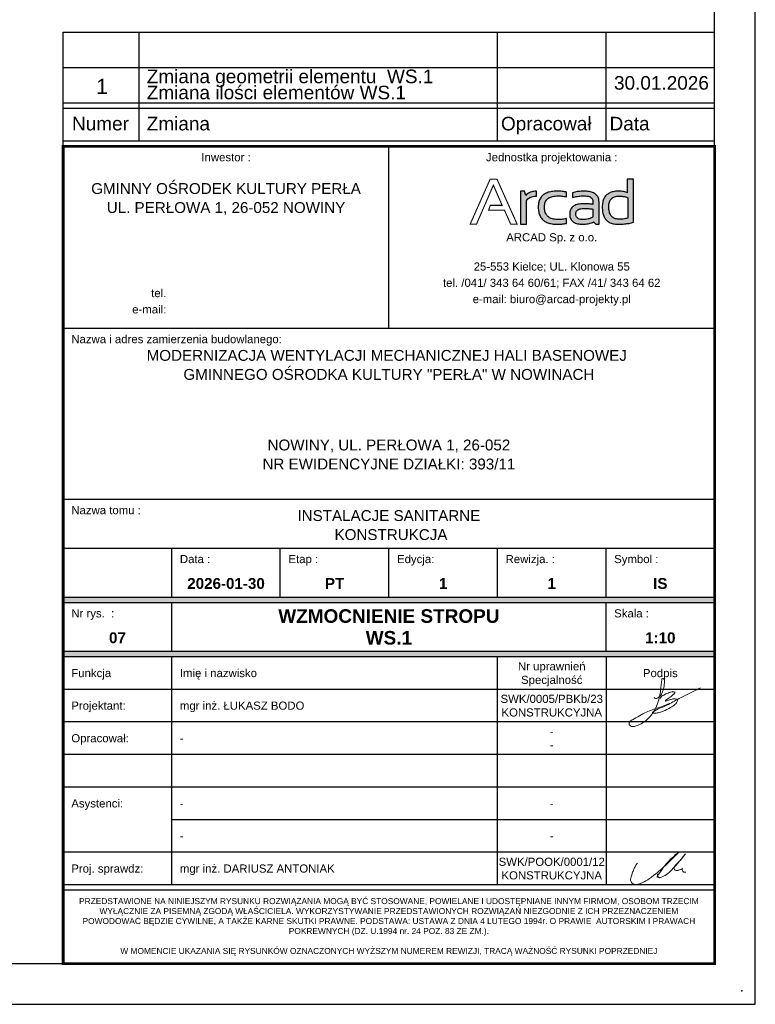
# Model space of a CAD drawing. Header units: centimetres. Extents: x -11084 to 13044, y 2736 to 15778.
# Tile 22 of 23: x 11689 to 13044, y 12810 to 14623. Entities that reach past the tile are written whole.
import ezdxf
from ezdxf.enums import TextEntityAlignment as Align

# ---------------------------------------------------------------- set-up
doc = ezdxf.new("R2010")
doc.units = ezdxf.units.CM
for name, color, linetype in [('7', 5, 'Continuous'), ('A---Drawing.Layouts', 7, 'Continuous'), ('K---rewizja_1', 230, 'Continuous')]:
    doc.layers.add(name, color=color, linetype=linetype)
doc.layers.add('K---podpisy', color=162, linetype='Continuous', lineweight=18)
doc.layers.add('zzz---Drawing.Layouts', color=7, linetype='Continuous', lineweight=25)
doc.styles.add('Arial prosty', font='arial.ttf')
doc.styles.add('Arial prosty BOLD', font='arialbd.ttf')

# ---------------------------------------------------------------- blocks, each defined once
blk = doc.blocks.new('zzz---DL.Arcad Logo')
at = {"transparency": 33554687}
h = blk.add_hatch(color=256, dxfattribs=at)
h.dxf.hatch_style = 1
h.paths.add_polyline_path([(104, 44.3), (104.9, 45.2), (106.5, 46.6), (108.2, 47.9), (109.9, 49), (111.8, 49.9), (113.8, 50.7), (115.9, 51.3), (118, 51.7), (120.3, 52), (122.6, 52), (122.6, 61), (122.2, 61), (119.9, 60.9), (117.7, 60.6), (115.6, 60.2), (113.5, 59.7), (111.5, 59), (109.5, 58.1), (107.6, 57.1), (105.8, 56), (104.1, 54.7), (102.4, 53.2), (100.4, 61), (92.7, 61), (92.7, 0), (104, 0)])
h.paths.add_polyline_path([(136.9, 32.8), (137.1, 34.9), (137.4, 36.9), (137.8, 38.8), (138.4, 40.5), (139.1, 42.1), (140, 43.6), (141, 45), (142.2, 46.3), (143.4, 47.4), (144.9, 48.4), (146.5, 49.3), (148.2, 50.1), (150.1, 50.8), (152.1, 51.3), (154.3, 51.7), (156.6, 52), (159, 52.2), (161.7, 52.3), (164.1, 52.2), (166.3, 52.1), (168.5, 51.9), (170.8, 51.7), (173, 51.4), (175.2, 51), (177.5, 50.5), (177.5, 59.3), (176.1, 59.5), (174, 59.9), (171.8, 60.2), (169.6, 60.5), (167.4, 60.7), (165.1, 60.9), (162.8, 61), (160.4, 61), (159.8, 61), (157.2, 60.9), (154.8, 60.8), (152.4, 60.5), (150.1, 60.2), (147.9, 59.8), (145.9, 59.3), (143.9, 58.8), (142, 58.1), (140.3, 57.4), (138.6, 56.5), (137, 55.6), (135.5, 54.6), (134.2, 53.5), (132.9, 52.4), (131.8, 51.1), (130.7, 49.8), (129.7, 48.3), (128.9, 46.8), (128.1, 45.2), (127.4, 43.5), (126.9, 41.8), (126.4, 39.9), (126.1, 38), (125.8, 36), (125.7, 33.9), (125.6, 31.7), (125.6, 31.2), (125.7, 29), (125.9, 26.8), (126.1, 24.7), (126.5, 22.7), (126.9, 20.7), (127.4, 18.9), (128.1, 17.1), (128.8, 15.5), (129.6, 13.9), (130.5, 12.4), (131.5, 11), (132.6, 9.6), (133.8, 8.4), (135.1, 7.2), (136.5, 6.2), (137.9, 5.2), (139.5, 4.3), (141.2, 3.5), (142.9, 2.7), (144.8, 2.1), (146.7, 1.5), (148.8, 1.1), (150.9, 0.7), (153.1, 0.4), (155.5, 0.2), (157.9, 0), (160.4, 0), (161.9, 0), (164.3, 0.1), (166.6, 0.2), (168.8, 0.4), (171, 0.6), (173.2, 0.9), (175.4, 1.3), (177.5, 1.7), (177.5, 10.4), (177.2, 10.4), (175, 9.9), (172.8, 9.6), (170.6, 9.3), (168.3, 9), (166.1, 8.8), (163.8, 8.7), (161.6, 8.7), (160.4, 8.7), (158, 8.8), (155.7, 9.1), (153.6, 9.5), (151.5, 9.9), (149.6, 10.5), (147.9, 11.3), (146.3, 12.1), (144.8, 13.1), (143.4, 14.2), (142.2, 15.3), (141.1, 16.7), (140.1, 18.1), (139.3, 19.7), (138.5, 21.4), (137.9, 23.2), (137.5, 25.1), (137.2, 27.2), (137, 29.4), (136.9, 31.7)])
h.paths.add_polyline_path([(237.5, 41.5), (237.4, 42.8), (237.3, 44.6), (236.9, 46.4), (236.5, 48.1), (235.9, 49.6), (235.1, 51.1), (234.2, 52.5), (233.1, 53.7), (231.9, 54.9), (230.6, 55.9), (229.1, 56.9), (227.4, 57.8), (225.6, 58.5), (223.7, 59.2), (221.6, 59.7), (219.4, 60.2), (217, 60.5), (214.4, 60.8), (211.8, 60.9), (208.9, 61), (208.6, 61), (206.5, 60.9), (204.3, 60.8), (202.1, 60.6), (199.9, 60.4), (197.7, 60.1), (195.4, 59.7), (193.2, 59.2), (190.9, 58.7), (188.7, 58.1), (188.7, 49.4), (189, 49.4), (191.2, 50), (193.5, 50.6), (195.7, 51), (198, 51.4), (200.2, 51.7), (202.4, 52), (204.6, 52.1), (206.8, 52.2), (208.9, 52.3), (209.4, 52.3), (212.3, 52.2), (214.9, 51.9), (217.3, 51.5), (219.4, 50.9), (221.2, 50.2), (222.7, 49.2), (224, 48.2), (224.9, 47), (225.6, 45.6), (226.1, 44), (226.2, 42.3), (226.2, 36.6), (225.3, 36.7), (223.3, 37), (221.3, 37.2), (219.1, 37.4), (216.8, 37.6), (214.4, 37.7), (212, 37.7), (209.5, 37.7), (208.6, 37.7), (205.9, 37.6), (203.4, 37.4), (200.9, 37.1), (198.7, 36.7), (196.6, 36.2), (194.7, 35.5), (192.9, 34.8), (191.2, 33.9), (189.8, 32.9), (188.4, 31.8), (187.3, 30.6), (186.3, 29.3), (185.4, 27.8), (184.7, 26.3), (184.2, 24.6), (183.8, 22.9), (183.6, 21), (183.5, 19), (183.5, 17.7), (183.7, 15.7), (184, 13.8), (184.5, 12), (185.1, 10.3), (185.9, 8.8), (186.9, 7.4), (188, 6.1), (189.2, 4.9), (190.7, 3.9), (192.2, 3), (194, 2.2), (195.9, 1.5), (197.9, 1), (200.1, 0.5), (202.4, 0.2), (204.9, 0.1), (207.6, 0), (207.8, 0), (210.3, 0.1), (212.7, 0.2), (214.9, 0.5), (217.2, 0.9), (219.3, 1.4), (221.4, 1.9), (223.4, 2.6), (225.4, 3.4), (227.2, 4.3), (231.7, 0), (237.5, 0)])
h.paths.add_polyline_path([(198.5, 26.6), (200.1, 27.5), (202, 28.2), (204.2, 28.7), (206.7, 28.9), (209.5, 29), (210.6, 29), (213.2, 29), (215.7, 28.9), (218, 28.8), (220.2, 28.6), (222.3, 28.4), (224.3, 28.2), (226.2, 27.9), (226.2, 13.5), (224.9, 12.6), (223.1, 11.7), (221.3, 10.9), (219.3, 10.2), (217.2, 9.7), (215, 9.3), (212.7, 9), (210.2, 8.8), (207.6, 8.7), (206.2, 8.7), (203.8, 9), (201.7, 9.4), (199.9, 10.1), (198.3, 11.1), (197, 12.2), (196.1, 13.6), (195.3, 15.2), (194.9, 17.1), (194.8, 19.2), (194.9, 21.1), (195.4, 22.8), (196.1, 24.2), (197.2, 25.5)], flags=16)
h.paths.add_polyline_path([(300.8, 83.1), (289.5, 83.1), (289.5, 58.1), (289.2, 58.2), (287.1, 59), (285, 59.6), (282.8, 60.1), (280.6, 60.5), (278.4, 60.8), (276.1, 60.9), (273.8, 61), (272.8, 61), (270.4, 60.9), (268.1, 60.7), (265.9, 60.4), (263.8, 60), (261.9, 59.5), (260, 59), (258.2, 58.3), (256.5, 57.5), (254.9, 56.6), (253.5, 55.7), (252.1, 54.6), (250.8, 53.4), (249.6, 52.1), (248.5, 50.8), (247.6, 49.3), (246.7, 47.8), (246, 46.1), (245.3, 44.3), (244.7, 42.5), (244.3, 40.5), (243.9, 38.5), (243.7, 36.3), (243.5, 34.1), (243.5, 31.7), (243.5, 29.8), (243.6, 27.4), (243.8, 25), (244.1, 22.8), (244.5, 20.7), (245, 18.7), (245.6, 16.8), (246.3, 15), (247, 13.2), (247.9, 11.6), (248.9, 10.1), (249.9, 8.7), (251.1, 7.4), (252.3, 6.3), (253.6, 5.2), (255.1, 4.2), (256.6, 3.3), (258.2, 2.5), (259.9, 1.8), (261.7, 1.3), (263.6, 0.8), (265.6, 0.5), (267.6, 0.2), (269.8, 0), (272.1, 0), (274.5, 0), (277.1, 0.1), (279.6, 0.2), (282, 0.3), (284.3, 0.5), (286.6, 0.8), (288.8, 1.1), (291, 1.4), (293.1, 1.7), (295.1, 2.1), (297.1, 2.6), (299, 3.1), (300.8, 3.7)])
h.paths.add_polyline_path([(255.8, 36.9), (256.1, 38.9), (256.7, 40.9), (257.4, 42.6), (258.2, 44.3), (259.2, 45.7), (260.3, 47), (261.6, 48.2), (263, 49.2), (264.6, 50), (266.3, 50.7), (268.2, 51.3), (270.3, 51.7), (272.5, 51.9), (274.8, 52), (275.3, 52), (277.7, 51.9), (280, 51.7), (282.2, 51.3), (284.4, 50.9), (286.5, 50.3), (288.5, 49.6), (290.4, 48.8), (290.4, 11.5), (288.3, 10.9), (286.3, 10.3), (284.2, 9.9), (281.9, 9.6), (279.7, 9.4), (277.3, 9.2), (274.8, 9.2), (273.8, 9.2), (271.7, 9.4), (269.7, 9.7), (267.9, 10.1), (266.2, 10.7), (264.6, 11.5), (263.2, 12.4), (261.8, 13.5), (260.6, 14.7), (259.5, 16), (258.6, 17.5), (257.8, 19.2), (257.1, 21), (256.5, 23), (256.1, 25.1), (255.7, 27.4), (255.5, 29.8), (255.5, 32.4), (255.5, 34.6)], flags=16)
at = {"const_width": 2}
blk.add_lwpolyline([(49.5, 83.1), (37, 83.1), (0, 0), (11.7, 0), (42.9, 71.9), (59, 34.8), (37.2, 34.8), (34.1, 26.1), (63.3, 26.1), (74.8, 0), (86.7, 0)], close=True, dxfattribs=at)
for points in [[(300.8, 83.1), (289.5, 83.1), (289.5, 58.1), (289.2, 58.2), (287.1, 59), (285, 59.6), (282.8, 60.1), (280.6, 60.5), (278.4, 60.8), (276.1, 60.9), (273.8, 61), (272.8, 61), (270.4, 60.9), (268.1, 60.7), (265.9, 60.4), (263.8, 60), (261.9, 59.5), (260, 59), (258.2, 58.3), (256.5, 57.5), (254.9, 56.6), (253.5, 55.7), (252.1, 54.6), (250.8, 53.4), (249.6, 52.1), (248.5, 50.8), (247.6, 49.3), (246.7, 47.8), (246, 46.1), (245.3, 44.3), (244.7, 42.5), (244.3, 40.5), (243.9, 38.5), (243.7, 36.3), (243.5, 34.1), (243.5, 31.7), (243.5, 29.8), (243.6, 27.4), (243.8, 25), (244.1, 22.8), (244.5, 20.7), (245, 18.7), (245.6, 16.8), (246.3, 15), (247, 13.2), (247.9, 11.6), (248.9, 10.1), (249.9, 8.7), (251.1, 7.4), (252.3, 6.3), (253.6, 5.2), (255.1, 4.2), (256.6, 3.3), (258.2, 2.5), (259.9, 1.8), (261.7, 1.3), (263.6, 0.8), (265.6, 0.5), (267.6, 0.2), (269.8, 0), (272.1, 0), (274.5, 0), (277.1, 0.1), (279.6, 0.2), (282, 0.3), (284.3, 0.5), (286.6, 0.8), (288.8, 1.1), (291, 1.4), (293.1, 1.7), (295.1, 2.1), (297.1, 2.6), (299, 3.1), (300.8, 3.7)], [(109.9, 49), (111.8, 49.9), (113.8, 50.7), (115.9, 51.3), (118, 51.7), (120.3, 52), (122.6, 52), (122.6, 61), (122.2, 61), (119.9, 60.9), (117.7, 60.6), (115.6, 60.2), (113.5, 59.7), (111.5, 59), (109.5, 58.1), (107.6, 57.1), (105.8, 56), (104.1, 54.7), (102.4, 53.2), (100.4, 61), (92.7, 61), (92.7, 0), (104, 0), (104, 44.3), (104.9, 45.2), (106.5, 46.6), (108.2, 47.9)], [(144.9, 48.4), (146.5, 49.3), (148.2, 50.1), (150.1, 50.8), (152.1, 51.3), (154.3, 51.7), (156.6, 52), (159, 52.2), (161.6, 52.3), (161.8, 52.3), (164.1, 52.2), (166.3, 52.1), (168.5, 51.9), (170.8, 51.7), (173, 51.4), (175.2, 51), (177.5, 50.5), (177.5, 59.3), (176.1, 59.5), (174, 59.9), (171.8, 60.2), (169.6, 60.5), (167.4, 60.7), (165.1, 60.9), (162.8, 61), (160.4, 61), (159.8, 61), (157.2, 60.9), (154.8, 60.8), (152.4, 60.5), (150.1, 60.2), (147.9, 59.8), (145.9, 59.3), (143.9, 58.8), (142, 58.1), (140.3, 57.4), (138.6, 56.5), (137, 55.6), (135.5, 54.6), (134.2, 53.5), (132.9, 52.4), (131.8, 51.1), (130.7, 49.8), (129.7, 48.3), (128.9, 46.8), (128.1, 45.2), (127.4, 43.5), (126.9, 41.8), (126.4, 39.9), (126.1, 38), (125.8, 36), (125.7, 33.9), (125.6, 31.7), (125.6, 31.2), (125.7, 29), (125.9, 26.8), (126.1, 24.7), (126.5, 22.7), (126.9, 20.7), (127.4, 18.9), (128.1, 17.1), (128.8, 15.5), (129.6, 13.9), (130.5, 12.4), (131.5, 11), (132.6, 9.6), (133.8, 8.4), (135.1, 7.2), (136.5, 6.2), (137.9, 5.2), (139.5, 4.3), (141.2, 3.5), (142.9, 2.7), (144.8, 2.1), (146.7, 1.5), (148.8, 1.1), (150.9, 0.7), (153.1, 0.4), (155.5, 0.2), (157.9, 0), (160.4, 0), (161.9, 0), (164.3, 0.1), (166.6, 0.2), (168.8, 0.4), (171, 0.6), (173.2, 0.9), (175.4, 1.3), (177.5, 1.7), (177.5, 10.4), (177.2, 10.4), (175, 9.9), (172.8, 9.6), (170.6, 9.3), (168.3, 9), (166.1, 8.8), (163.8, 8.7), (161.6, 8.7), (160.4, 8.7), (158, 8.8), (155.7, 9.1), (153.6, 9.5), (151.5, 9.9), (149.6, 10.5), (147.9, 11.3), (146.3, 12.1), (144.8, 13.1), (143.4, 14.2), (142.2, 15.3), (141.1, 16.7), (140.1, 18.1), (139.3, 19.7), (138.5, 21.4), (137.9, 23.2), (137.5, 25.1), (137.2, 27.2), (137, 29.4), (136.9, 31.7), (136.9, 32.8), (137.1, 34.9), (137.4, 36.9), (137.8, 38.8), (138.4, 40.5), (139.1, 42.1), (140, 43.6), (141, 45), (142.2, 46.3), (143.4, 47.4)], [(230.6, 55.9), (229.1, 56.9), (227.4, 57.8), (225.6, 58.5), (223.7, 59.2), (221.6, 59.7), (219.4, 60.2), (217, 60.5), (214.4, 60.8), (211.8, 60.9), (208.9, 61), (208.6, 61), (206.5, 60.9), (204.3, 60.8), (202.1, 60.6), (199.9, 60.4), (197.7, 60.1), (195.4, 59.7), (193.2, 59.2), (190.9, 58.7), (188.7, 58.1), (188.7, 49.4), (189, 49.4), (191.2, 50), (193.5, 50.6), (195.7, 51), (198, 51.4), (200.2, 51.7), (202.4, 52), (204.6, 52.1), (206.8, 52.2), (208.9, 52.3), (209.4, 52.3), (212.3, 52.2), (214.9, 51.9), (217.3, 51.5), (219.4, 50.9), (221.2, 50.2), (222.7, 49.2), (224, 48.2), (224.9, 47), (225.6, 45.6), (226.1, 44), (226.2, 42.3), (226.2, 36.6), (225.3, 36.7), (223.3, 37), (221.3, 37.2), (219.1, 37.4), (216.8, 37.6), (214.4, 37.7), (212, 37.7), (209.5, 37.7), (208.6, 37.7), (205.9, 37.6), (203.4, 37.4), (200.9, 37.1), (198.7, 36.7), (196.6, 36.2), (194.7, 35.5), (192.9, 34.8), (191.2, 33.9), (189.8, 32.9), (188.4, 31.8), (187.3, 30.6), (186.3, 29.3), (185.4, 27.8), (184.7, 26.3), (184.2, 24.6), (183.8, 22.9), (183.6, 21), (183.5, 19), (183.5, 17.7), (183.7, 15.7), (184, 13.8), (184.5, 12), (185.1, 10.3), (185.9, 8.8), (186.9, 7.4), (188, 6.1), (189.2, 4.9), (190.7, 3.9), (192.2, 3), (194, 2.2), (195.9, 1.5), (197.9, 1), (200.1, 0.5), (202.4, 0.2), (204.9, 0.1), (207.6, 0), (207.8, 0), (210.3, 0.1), (212.7, 0.2), (214.9, 0.5), (217.2, 0.9), (219.3, 1.4), (221.4, 1.9), (223.4, 2.6), (225.4, 3.4), (227.2, 4.3), (231.7, 0), (237.5, 0), (237.5, 41.5), (237.4, 42.8), (237.3, 44.6), (236.9, 46.4), (236.5, 48.1), (235.9, 49.6), (235.1, 51.1), (234.2, 52.5), (233.1, 53.7), (231.9, 54.9)], [(290.4, 48.8), (290.4, 11.5), (290.3, 11.4), (288.3, 10.9), (286.3, 10.3), (284.2, 9.9), (281.9, 9.6), (279.7, 9.4), (277.3, 9.2), (274.8, 9.2), (273.8, 9.2), (271.7, 9.4), (269.7, 9.7), (267.9, 10.1), (266.2, 10.7), (264.6, 11.5), (263.2, 12.4), (261.8, 13.5), (260.6, 14.7), (259.5, 16), (258.6, 17.5), (257.8, 19.2), (257.1, 21), (256.5, 23), (256.1, 25.1), (255.7, 27.4), (255.5, 29.8), (255.5, 32.4), (255.5, 34.6), (255.8, 36.9), (256.1, 38.9), (256.7, 40.9), (257.4, 42.6), (258.2, 44.3), (259.2, 45.7), (260.3, 47), (261.6, 48.2), (263, 49.2), (264.6, 50), (266.3, 50.7), (268.2, 51.3), (270.3, 51.7), (272.5, 51.9), (274.8, 52), (275.3, 52), (277.7, 51.9), (280, 51.7), (282.2, 51.3), (284.4, 50.9), (286.5, 50.3), (288.5, 49.6)], [(222.3, 28.4), (224.3, 28.2), (226.2, 27.9), (226.2, 13.5), (224.9, 12.6), (223.1, 11.7), (221.3, 10.9), (219.3, 10.2), (217.2, 9.7), (215, 9.3), (212.7, 9), (210.2, 8.8), (207.6, 8.7), (206.2, 8.7), (203.8, 9), (201.7, 9.4), (199.9, 10.1), (198.3, 11.1), (197, 12.2), (196.1, 13.6), (195.3, 15.2), (194.9, 17.1), (194.8, 19.2), (194.8, 19.3), (194.9, 21.1), (195.4, 22.8), (196.1, 24.2), (197.2, 25.5), (198.5, 26.6), (200.1, 27.5), (202, 28.2), (204.2, 28.7), (206.7, 28.9), (209.5, 29), (210.6, 29), (213.2, 29), (215.7, 28.9), (218, 28.8), (220.2, 28.6)]]:
    blk.add_lwpolyline(points, close=True)
blk = doc.blocks.new('zzz---DL.Tabela')
h = blk.add_hatch(color=256)
h.dxf.hatch_style = 1
h.paths.add_polyline_path([(-450, 725), (-650, 725), (-850, 725), (-1050, 725), (-1250, 725), (-1250, 715), (-1050, 715), (-250, 715), (-50, 715), (-50, 725), (-250, 725)])
h.paths.add_polyline_path([(-50, 625), (-250, 625), (-1050, 625), (-1250, 625), (-1250, 615), (-1050, 615), (-450, 615), (-250, 615), (-50, 615)])
for p, q in [((-1250, 1555), (-50, 1555)), ((-650, 1220), (-650, 1555)), ((-1250, 1220), (-50, 1220)), ((-1250, 905), (-50, 905)), ((-1250, 815), (-50, 815)), ((-1050, 725), (-1050, 815)), ((-850, 725), (-850, 815)), ((-650, 725), (-650, 815)), ((-450, 725), (-450, 815)), ((-250, 725), (-250, 815)), ((-1250, 725), (-50, 725)), ((-1250, 715), (-50, 715)), ((-1250, 715), (-1250, 259.4)), ((-1050, 625), (-1050, 715)), ((-250, 625), (-250, 715)), ((-50, 625), (-1250, 625)), ((-50, 615), (-1250, 615)), ((-1050, 195), (-1050, 615)), ((-450, 195), (-450, 615)), ((-250, 615), (-250, 195)), ((-50, 555), (-1250, 555)), ((-50, 495), (-1250, 495)), ((-50, 435), (-1250, 435)), ((-50, 375), (-1250, 375)), ((-50, 315), (-1050, 315)), ((-50, 255), (-1250, 255)), ((-50, 255), (-1100, 255)), ((-50, 255), (-1050, 255)), ((-50, 195), (-1250, 195)), ((-50, 195), (-1250, 195)), ((-50, 185), (-1250, 185))]:
    blk.add_line(p, q)
at = {"const_width": 5}
blk.add_lwpolyline([(-1250, 50), (-1250, 1555), (-50, 1555), (-50, 50)], close=True, dxfattribs=at)
blk.add_point((0, 0))
blk.add_blockref('zzz---DL.Arcad Logo', (-500.4, 1411.5))
at = {"style": 'Arial prosty'}
for s, p in [('Inwestor :', (-950, 1535)), ('Jednostka projektowania :', (-350, 1535)), ('ARCAD Sp. z o.o.', (-350, 1387.5)), ('25-553 Kielce; UL. Klonowa 55', (-350, 1333.7)), ('tel. /041/ 343 64 60/61; FAX /41/ 343 64 62', (-350, 1303.7)), ('e-mail: biuro@arcad-projekty.pl', (-350, 1273.7)), ('Nr uprawnień', (-350, 597.5)), ('Specjalność', (-350, 572.5)), ('Podpis', (-150, 585)), ('-', (-350, 345)), ('-', (-350, 285))]:
    blk.add_text(s, height=15, dxfattribs=at).set_placement(p, align=Align.MIDDLE_CENTER)
for s, p in [('tel.', (-1060, 1284.8)), ('e-mail:', (-1060, 1254.8))]:
    blk.add_text(s, height=15, dxfattribs=at).set_placement(p, align=Align.MIDDLE_RIGHT)
for s, p in [('Nazwa i adres zamierzenia budowlanego:', (-1235, 1200)), ('Nazwa tomu :', (-1235, 885)), ('Data :', (-1035, 795)), ('Etap :', (-835, 795)), ('Edycja:', (-635, 795)), ('Rewizja. :', (-435, 795)), ('Symbol :', (-235, 795)), ('Nr rys.  :', (-1235, 695)), ('Skala :', (-235, 695)), ('Funkcja', (-1235, 585)), ('Imię i nazwisko', (-1035, 585)), ('Projektant:', (-1235, 525)), ('Opracował:', (-1235, 465)), ('Asystenci:', (-1235, 345)), ('Proj. sprawdz:', (-1235, 225))]:
    blk.add_text(s, height=15, dxfattribs=at).set_placement(p, align=Align.MIDDLE_LEFT)
at = {"insert": (-650, 117.5), "char_height": 11, "width": 1170, "attachment_point": 5, "style": 'Arial prosty'}
blk.add_mtext('PRZEDSTAWIONE NA NINIEJSZYM RYSUNKU ROZWIĄZANIA MOGĄ BYĆ STOSOWANE, POWIELANE I UDOSTĘPNIANE INNYM FIRMOM, OSOBOM TRZECIM WYŁĄCZNIE ZA PISEMNĄ ZGODĄ WŁAŚCICIELA. WYKORZYSTYWANIE PRZEDSTAWIONYCH ROZWIĄZAŃ NIEZGODNIE Z ICH PRZEZNACZENIEM POWODOWAĆ BĘDZIE CYWILNE, A TAKŻE KARNE SKUTKI PRAWNE. PODSTAWA: USTAWA Z DNIA 4 LUTEGO 1994r. O PRAWIE  AUTORSKIM I PRAWACH POKREWNYCH (DZ. U.1994 nr. 24 POZ. 83 ZE ZM.).\\P\\PW MOMENCIE UKAZANIA SIĘ RYSUNKÓW OZNACZONYCH WYŻSZYM NUMEREM REWIZJI, TRACĄ WAŻNOŚĆ RYSUNKI POPRZEDNIEJ', dxfattribs=at)
at = {"style": 'Arial prosty'}
for tag, p in [('INWESTOR_NAZWA_1', (-950, 1487.3)), ('INWESTOR_NAZWA_2', (-950, 1452.3)), ('INWESTOR_NAZWA_3', (-950, 1417.3)), ('INWESTOR_ADRES_1', (-950, 1382.3)), ('INWESTOR_ADRES_2', (-950, 1347.3)), ('TEMAT_PROJEKTU_1', (-650, 1180)), ('TEMAT_PROJEKTU_2', (-650, 1145)), ('TEMAT_PROJEKTU_3', (-650, 1110)), ('TEMAT_PROJEKTU_4', (-650, 1075)), ('ADRES_PROJEKTU', (-650, 1015)), ('NR_EWID_DZIAŁEK_1', (-650, 980)), ('NR_EWID_DZIAŁEK_2', (-650, 945))]:
    blk.add_attdef(tag, text='', height=20, dxfattribs=at).set_placement(p, align=Align.TOP_CENTER)
for tag, p in [('NR_TEL_INW', (-1040, 1284.8)), ('EMAIL_INW', (-1040, 1254.8)), ('PROJEKTOWAŁ_1', (-1035, 525)), ('OPRACOWAŁ_2', (-1035, 465)), ('OPRACOWAŁ_3', (-1035, 405)), ('ASYSTENT_1', (-1035, 345)), ('ASYSTENT_2', (-1035, 285)), ('SPRAWDZIŁ', (-1035, 225))]:
    blk.add_attdef(tag, text='', height=15, dxfattribs=at).set_placement(p, align=Align.MIDDLE_LEFT)
for tag, height, style, p in [('NAZWA_TOMU_1', 20, 'Arial prosty', (-650, 875)), ('NAZWA_TOMU_2', 20, 'Arial prosty', (-650, 840)), ('DATA', 20, 'Arial prosty BOLD', (-950, 750)), ('ETAP', 20, 'Arial prosty BOLD', (-750, 750)), ('EDYCJA', 20, 'Arial prosty BOLD', (-550, 750)), ('REWIZJA', 20, 'Arial prosty BOLD', (-350, 750)), ('SYMBOL', 20, 'Arial prosty BOLD', (-150, 750)), ('TYTUŁ_RYS_1', 25, 'Arial prosty BOLD', (-650, 690)), ('NR_RYS', 20, 'Arial prosty BOLD', (-1150, 650)), ('TYTUŁ_RYS_2', 25, 'Arial prosty BOLD', (-650, 650)), ('SKALA', 20, 'Arial prosty BOLD', (-150, 650)), ('NR_UPR_PROJ1', 15, 'Arial prosty', (-350, 537.5)), ('SPECJALNOSC_1', 15, 'Arial prosty', (-350, 512.5)), ('NR_UPR_OPRAC1', 15, 'Arial prosty', (-350, 477.5)), ('SPECJALNOSC_2', 15, 'Arial prosty', (-350, 452.5)), ('NR_UPR_OPRAC2', 15, 'Arial prosty', (-350, 417.5)), ('SPECJALNOSC_3', 15, 'Arial prosty', (-350, 392.5)), ('NR_UPR_SPR', 15, 'Arial prosty', (-350, 237.5)), ('SPECJALNOSC_SPR', 15, 'Arial prosty', (-350, 212.5))]:
    blk.add_attdef(tag, text='', height=height, dxfattribs=dict(style=style)).set_placement(p, align=Align.MIDDLE_CENTER)
blk = doc.blocks.new('LBO')
at = {"lineweight": 18}
for points, start_tangent, end_tangent in [([(-2.25, 0.44), (-1.73, 0.08), (-0.61, 0.49), (1.24, 4.11), (1.54, 6.47), (1.33, 7.27), (1.08, 7.41), (0.6, 7.28), (0.52, 7.04), (0.08, 3.13), (-0.94, -1.59), (-3.38, -6.13), (-7.06, -9.24), (-8.94, -10.07), (-10.09, -10.31), (-11.02, -10.03), (-11.47, -9.53), (-11.32, -8.63), (-10.27, -7.76), (-5.11, -4.98), (-0.78, -3.34), (1.42, -2.57), (3.19, -1.75)], (0.707382, -0.706832), (0.825316, 0.564671)), ([(0, 0), (0.89, 1.1), (2.36, 1.88), (4.27, 2.5), (5.13, 2.5), (5.39, 2.32), (5.23, 1.96), (4.3, 1.12), (2.86, 0.01), (2.31, -0.35), (1.91, -0.68), (1.87, -0.86), (2.36, -0.85), (3.72, -0.37), (4.95, -0.09), (5.95, -0.18), (6.21, -0.27), (6.26, -0.56), (5.39, -2.21), (3.78, -3.27), (1.09, -4.64), (-0.37, -5.09), (-1.98, -5.31), (-2.6, -5.3), (-2.91, -5.21), (-2.88, -5.06), (-2.64, -4.84), (-0.13, -3.5), (1.84, -2.67), (6.27, -0.3), (12.12, 2.6), (14.75, 3.99)], (-0.002499, 0.999997), (0.88456, 0.466427))]:
    blk.add_spline(points, degree=3, dxfattribs=dict(at, start_tangent=start_tangent, end_tangent=end_tangent))
blk = doc.blocks.new('zw$A2F7')
for points in [[(4.4, 13.28), (3.15, 11.59), (2.19, 9.48), (1.21, 7.29), (0.6, 4.84), (0.2, 3.32), (0.72, 1.53), (1.8, 0.62), (2.76, 0.2), (3.96, 0.1), (5.65, 0.64), (7.32, 1.26), (11.76, 3.86), (16.74, 7.66), (23.37, 13.7), (29.9, 20.13), (20.72, 11.34), (17.68, 6.88), (16.84, 5.06), (17.31, 4.64), (18, 4.4), (19.22, 4.74), (22.12, 6.26), (25.6, 9.45), (30.07, 14.34), (33.87, 19.12), (29.14, 13.45), (26.98, 10.73), (27.08, 9.38), (28.16, 8.81), (28.92, 8.79), (29.46, 8.91), (30.14, 9.16), (31.25, 9.48), (31.84, 9.97), (31.94, 10.14), (31.82, 9.82), (31.88, 9.26), (32, 8.66), (32.53, 8), (32.94, 7.81), (33.46, 7.77), (34.11, 7.75)], [(16.77, 5.29), (16.7, 5.89), (16.78, 6.56), (16.8, 6.58), (16.91, 6.51)], [(16.78, 5.5), (16.55, 4.9), (16.39, 4.45)]]:
    blk.add_spline(points, degree=3)

msp = doc.modelspace()

# ---------------------------------------------------------------- linework, layer by layer
msp.add_lwpolyline([(8843.714135, 12809.685219), (13043.714135, 12809.685219), (13043.714135, 15777.685219), (8843.714135, 15777.685219)], close=True)
at = {"layer": '7', "color": 6}
msp.add_lwpolyline([(9093.714135, 12884.685219), (12968.714135, 12884.685219), (12968.714135, 15702.685219), (9093.714135, 15702.685219)], close=True, dxfattribs=at)
at = {"layer": 'A---Drawing.Layouts'}
for p, q in [((11768.714135, 14389.685219), (11768.714135, 14599.685219)), ((11768.714135, 14599.685219), (12968.714135, 14599.685219)), ((11908.714135, 14399.685219), (11908.714135, 14599.685219)), ((12568.714135, 14399.685219), (12568.714135, 14599.685219)), ((12768.714135, 14399.685219), (12768.714135, 14599.685219)), ((12968.714135, 14389.685219), (12968.714135, 14599.685219)), ((11768.714135, 14534.685219), (12968.714135, 14534.685219)), ((11768.714135, 14469.685219), (12968.714135, 14469.685219)), ((11768.714135, 14459.685219), (12968.714135, 14459.685219)), ((11768.714135, 14399.685219), (12968.714135, 14399.685219))]:
    msp.add_line(p, q, dxfattribs=at)

# ---------------------------------------------------------------- block references
at = {"layer": 'K---podpisy'}
for name, p, xscale, yscale, zscale in [('LBO', (12868.782577, 13372.587433), 5, 5, 5), ('zw$A2F7', (12813.473165, 13029.687999), 3, 3, 3)]:
    msp.add_blockref(name, p, dxfattribs=dict(at, xscale=xscale, yscale=yscale, zscale=zscale))
at = {"layer": 'zzz---Drawing.Layouts'}
ref = msp.add_blockref('zzz---DL.Tabela', (13018.714135, 12834.685219), dxfattribs=at)
ref.add_attrib('ASYSTENT_4', '-', dxfattribs={"layer": '0', "height": 15, "style": 'Arial prosty'}).set_placement((11983.714135, 13119.685219), align=Align.MIDDLE_LEFT)
ref.add_attrib('OPRACOWAŁ_2', '-', dxfattribs={"layer": '0', "height": 15, "style": 'Arial prosty'}).set_placement((11983.714135, 13299.685219), align=Align.MIDDLE_LEFT)
ref.add_attrib('NR_RYS', '07', dxfattribs={"layer": '0', "height": 20, "style": 'Arial prosty BOLD'}).set_placement((11868.714135, 13484.685219), align=Align.MIDDLE_CENTER)
ref.add_attrib('SPRAWDZIŁ', 'mgr inż. DARIUSZ ANTONIAK', dxfattribs={"layer": '0', "height": 15, "style": 'Arial prosty'}).set_placement((11983.714135, 13059.685219), align=Align.MIDDLE_LEFT)
ref.add_attrib('ASYSTENT_3', '-', dxfattribs={"layer": '0', "height": 15, "style": 'Arial prosty'}).set_placement((11983.714135, 13179.685219), align=Align.MIDDLE_LEFT)
ref.add_attrib('NR_UPR_PROJ1', 'SWK/0005/PBKb/23', dxfattribs={"layer": '0', "height": 15, "style": 'Arial prosty'}).set_placement((12668.714135, 13372.185219), align=Align.MIDDLE_CENTER)
ref.add_attrib('PROJEKTOWAŁ_1', 'mgr inż. ŁUKASZ BODO', dxfattribs={"layer": '0', "height": 15, "style": 'Arial prosty'}).set_placement((11983.714135, 13359.685219), align=Align.MIDDLE_LEFT)
ref.add_attrib('DATA', '2026-01-30', dxfattribs={"layer": '0', "height": 20, "style": 'Arial prosty BOLD'}).set_placement((12068.714135, 13584.685219), align=Align.MIDDLE_CENTER)
ref.add_attrib('REWIZJA', '1', dxfattribs={"layer": '0', "height": 20, "style": 'Arial prosty BOLD'}).set_placement((12668.714135, 13584.685219), align=Align.MIDDLE_CENTER)
ref.add_attrib('SYMBOL', 'IS', dxfattribs={"layer": '0', "height": 20, "style": 'Arial prosty BOLD'}).set_placement((12868.714135, 13584.685219), align=Align.MIDDLE_CENTER)
ref.add_attrib('ETAP', 'PT', dxfattribs={"layer": '0', "height": 20, "style": 'Arial prosty BOLD'}).set_placement((12268.714135, 13584.685219), align=Align.MIDDLE_CENTER)
ref.add_attrib('TYTUŁ_RYS_2', 'WS.1', dxfattribs={"layer": '0', "height": 25, "style": 'Arial prosty BOLD'}).set_placement((12368.714135, 13484.685219), align=Align.MIDDLE_CENTER)
ref.add_attrib('TYTUŁ_RYS_1', 'WZMOCNIENIE STROPU', dxfattribs={"layer": '0', "height": 25, "style": 'Arial prosty BOLD'}).set_placement((12368.714135, 13524.685219), align=Align.MIDDLE_CENTER)
ref.add_attrib('NAZWA_TOMU_2', '^IKONSTRUKCJA', dxfattribs={"layer": '0', "height": 20, "style": 'Arial prosty'}).set_placement((12368.714135, 13674.685219), align=Align.MIDDLE_CENTER)
ref.add_attrib('NAZWA_TOMU_1', 'INSTALACJE SANITARNE', dxfattribs={"layer": '0', "height": 20, "style": 'Arial prosty'}).set_placement((12368.714135, 13709.685219), align=Align.MIDDLE_CENTER)
ref.add_attrib('NR_EWID_DZIAŁEK_1', 'NR EWIDENCYJNE DZIAŁKI: 393/11', dxfattribs={"layer": '0', "height": 20, "style": 'Arial prosty'}).set_placement((12368.714135, 13814.685219), align=Align.TOP_CENTER)
ref.add_attrib('ADRES_PROJEKTU', 'NOWINY, UL. PERŁOWA 1, 26-052', dxfattribs={"layer": '0', "height": 20, "style": 'Arial prosty'}).set_placement((12368.714135, 13849.685219), align=Align.TOP_CENTER)
ref.add_attrib('TEMAT_PROJEKTU_2', 'GMINNEGO OŚRODKA KULTURY "PERŁA" W NOWINACH', dxfattribs={"layer": '0', "height": 20, "style": 'Arial prosty'}).set_placement((12368.714135, 13979.685219), align=Align.TOP_CENTER)
ref.add_attrib('TEMAT_PROJEKTU_1', 'MODERNIZACJA WENTYLACJI MECHANICZNEJ HALI BASENOWEJ ', dxfattribs={"layer": '0', "height": 20, "style": 'Arial prosty'}).set_placement((12368.714135, 14014.685219), align=Align.TOP_CENTER)
ref.add_attrib('INWESTOR_NAZWA_2', 'UL. PERŁOWA 1, 26-052 NOWINY', dxfattribs={"layer": '0', "height": 20, "style": 'Arial prosty'}).set_placement((12068.714135, 14286.962242), align=Align.TOP_CENTER)
ref.add_attrib('INWESTOR_NAZWA_1', 'GMINNY OŚRODEK KULTURY PERŁA', dxfattribs={"layer": '0', "height": 20, "style": 'Arial prosty'}).set_placement((12068.714135, 14321.962242), align=Align.TOP_CENTER)
ref.add_attrib('SKALA', '1:10', dxfattribs={"layer": '0', "height": 20, "style": 'Arial prosty BOLD'}).set_placement((12868.714135, 13484.685219), align=Align.MIDDLE_CENTER)
ref.add_attrib('EDYCJA', '1', dxfattribs={"layer": '0', "height": 20, "style": 'Arial prosty BOLD'}).set_placement((12468.714135, 13584.685219), align=Align.MIDDLE_CENTER)
ref.add_attrib('SPECJALNOSC_1', 'KONSTRUKCYJNA', dxfattribs={"layer": '0', "height": 15, "style": 'Arial prosty'}).set_placement((12668.714135, 13347.185219), align=Align.MIDDLE_CENTER)
ref.add_attrib('NR_UPR_OPRAC1', '-', dxfattribs={"layer": '0', "height": 15, "style": 'Arial prosty'}).set_placement((12668.714135, 13312.185219), align=Align.MIDDLE_CENTER)
ref.add_attrib('SPECJALNOSC_2', '-', dxfattribs={"layer": '0', "height": 15, "style": 'Arial prosty'}).set_placement((12668.714135, 13287.185219), align=Align.MIDDLE_CENTER)
ref.add_attrib('NR_UPR_SPR', 'SWK/POOK/0001/12', dxfattribs={"layer": '0', "height": 15, "style": 'Arial prosty'}).set_placement((12668.714135, 13072.185219), align=Align.MIDDLE_CENTER)
ref.add_attrib('SPECJALNOSC_SPR', 'KONSTRUKCYJNA', dxfattribs={"layer": '0', "height": 15, "style": 'Arial prosty'}).set_placement((12668.714135, 13047.185219), align=Align.MIDDLE_CENTER)

# ---------------------------------------------------------------- texts
at = {"layer": 'A---Drawing.Layouts', "char_height": 25, "attachment_point": 1, "style": 'Arial prosty'}
for s, insert in [('{\\fArial|b0|i0|c238|p34;Numer}', (11785.043602, 14444.041772)), ('{\\fArial|b0|i0|c238|p34;Zmiana}', (11922.71624, 14444.041772)), ('{\\fArial|b0|i0|c238|p34;Opracował}', (12575.201065, 14444.041772)), ('{\\fArial|b0|i0|c238|p34;Data}', (12775.201065, 14444.041772))]:
    msp.add_mtext(s, dxfattribs=dict(at, insert=insert))
at = {"layer": 'K---rewizja_1', "attachment_point": 1, "style": 'Arial prosty'}
for s, insert, char_height in [('Zmiana geometrii elementu  WS.1', (11922.71624, 14530.977251), 25), ('{\\fArial|b0|i0|c238|p34;1}', (11829.471692, 14514.041772), 28), ('Zmiana ilości elementów WS.1', (11922.71624, 14501.340784), 25), ('30.01.2026', (12783.391902, 14519.041772), 25)]:
    msp.add_mtext(s, dxfattribs=dict(at, insert=insert, char_height=char_height))

doc.saveas('drawing.dxf')
